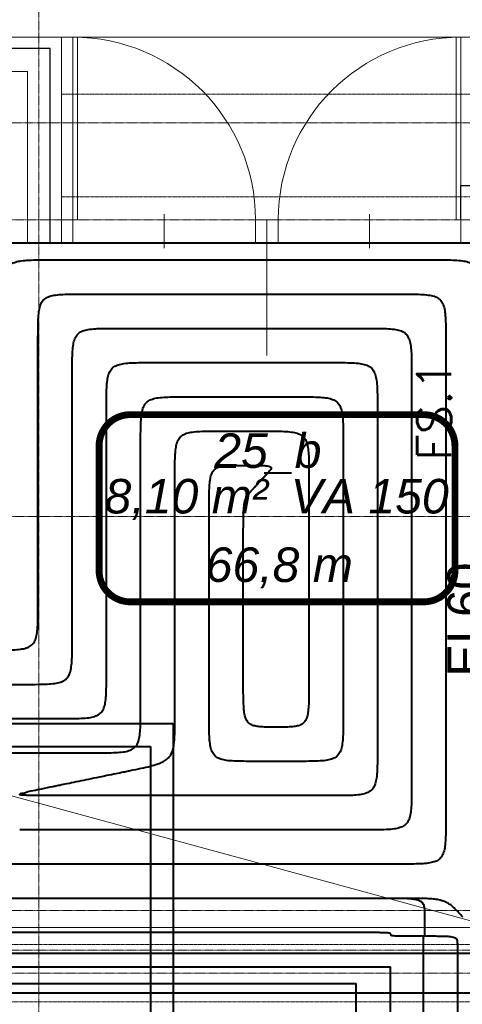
# Model space of a CAD drawing. Header units: millimetres. Extents: x 49908 to 79848, y -11883 to -3092.
# Tile 120 of 222: x 69082 to 69276, y -4640 to -4209. Entities that reach past the tile are written whole.
import ezdxf
from ezdxf.lldxf.tags import DXFTag

# ---------------------------------------------------------------- set-up
doc = ezdxf.new("R2010")
doc.units = ezdxf.units.MM
for name, pattern in [('AUSGEZOGEN', [0]), ('DASHDOT', [1, 0.5, -0.25, 0, -0.25]), ('DASHED', [19.05, 12.7, -6.35])]:
    doc.linetypes.add(name, pattern=pattern)
for name, color, linetype, lineweight in [('A - STOLARKA - ZESTAWIENIE', 9, 'Continuous', 9), ('A opis', 9, 'Continuous', 13), ('A stolarka', 9, 'Continuous', 9), ('A_IZOLACJA', 9, 'ZIGZAG', 9), ('A_KONSTRUKCJA', 9, 'Continuous', 25), ('A_OSIE', 9, 'DASHDOT', 9), ('A_PRZERYW', 9, 'DASHED', 9), ('\x9dciany', 9, 'Continuous', 9)]:
    doc.layers.add(name, color=color, linetype=linetype, lineweight=lineweight)
doc.layers.add('A_WYMIAR', color=9, linetype='Continuous', lineweight=5, transparency=0.2)
for name, color, linetype, true_color in [('IS_Ogrzewanie_płaszczyznowe', 7, 'SOLID', 0xac00e6), ('IS_Ogrzewanie_płaszczyznowe_-_opis', 7, 'SOLID', 0xf000f0), ('IS_Przyłącza_o.p._Powrót', 7, 'DASH', 0x438955), ('IS_Przyłącza_o.p._Zasilanie', 7, 'SOLID', 0xff9124)]:
    doc.layers.add(name, color=color, linetype=linetype, true_color=true_color)
for name, color, linetype, lineweight, true_color in [('IS_Powrót', 7, 'DASH', 25, 0x0000e6), ('IS_Rys.pętli_o.p._Powrót', 7, 'DASH', 13, 0x4c9a5f), ('IS_Rys.pętli_o.p._Zasilanie', 7, 'SOLID', 13, 0xff8c1a), ('IS_Zasilanie', 7, 'SOLID', 25, 0xeb0000)]:
    doc.layers.add(name, color=color, linetype=linetype, lineweight=lineweight, true_color=true_color)
doc.styles.add('ROMANS', font='romanpl.shx', dxfattribs={"bigfont": 'romanbigpl.shx'})
tags = doc.linetypes.add('DASH', pattern=[15, 10, -5]).pattern_tags.tags
tags[6:7] = [DXFTag(74, 4), DXFTag(75, 0), DXFTag(340, '0'), DXFTag(46, 0.0), DXFTag(50, 0.0), DXFTag(44, 0.0), DXFTag(45, 0.0)]
tags[4:5] = [DXFTag(74, 4), DXFTag(75, 0), DXFTag(340, '0'), DXFTag(46, 0.0), DXFTag(50, 0.0), DXFTag(44, 0.0), DXFTag(45, 0.0)]
tags = doc.linetypes.add('SOLID', pattern=[10, 10, 0]).pattern_tags.tags
tags[6:7] = [DXFTag(74, 4), DXFTag(75, 0), DXFTag(340, '0'), DXFTag(46, 0.0), DXFTag(50, 0.0), DXFTag(44, 0.0), DXFTag(45, 0.0)]
tags[4:5] = [DXFTag(74, 4), DXFTag(75, 0), DXFTag(340, '0'), DXFTag(46, 0.0), DXFTag(50, 0.0), DXFTag(44, 0.0), DXFTag(45, 0.0)]
doc.linetypes.add('ZIGZAG', pattern='A,0.00254,-5.08,[131,ltypeshp.shx,S=5.08,R=0,X=-5.08,Y=0],-10.16,[131,ltypeshp.shx,S=5.08,R=180,X=5.08,Y=0],-5.08', length=20.32254)

msp = doc.modelspace()

# ---------------------------------------------------------------- linework, layer by layer
at = {"layer": 'A opis', "ltscale": 0.5}
msp.add_line((69190.47, -4296.63), (69190.47, -4356.12), dxfattribs=at)
at = {"layer": 'A stolarka', "linetype": 'AUSGEZOGEN', "lineweight": 0}
for p, q in [((69145.47, -4294.13), (69145.47, -4309.13)), ((69235.47, -4294.13), (69235.47, -4309.13))]:
    msp.add_line(p, q, dxfattribs=at)
for points in [[(69105.47, -4296.63), (69107.47, -4296.63), (69107.47, -4216.63), (69105.47, -4216.63)], [(69275.47, -4296.63), (69273.47, -4296.63), (69273.47, -4216.63), (69275.47, -4216.63)], [(69100.47, -4306.63), (69105.47, -4306.63), (69105.47, -4296.63), (69100.47, -4296.63)], [(69185.47, -4306.63), (69190.47, -4306.63), (69190.47, -4296.63), (69185.47, -4296.63)], [(69195.47, -4306.63), (69190.47, -4306.63), (69190.47, -4296.63), (69195.47, -4296.63)], [(69280.47, -4306.63), (69275.47, -4306.63), (69275.47, -4296.63), (69280.47, -4296.63)]]:
    msp.add_lwpolyline(points, close=True, dxfattribs=at)
for centre, start, end in [((69105.47, -4296.63), 0, 90), ((69275.47, -4296.63), 90, 180)]:
    msp.add_arc(centre, 80, start, end, dxfattribs=at)
at = {"layer": 'A_IZOLACJA', "ltscale": 0.015}
msp.add_lwpolyline([(69085.47, -4306.63), (69085.47, -4231.63), (68585.47, -4231.63)], dxfattribs=at)
at = {"layer": 'A_KONSTRUKCJA'}
for points in [[(69095.47, -4306.63), (69095.47, -4221.63), (68585.47, -4221.63)], [(69275.47, -4296.63), (69275.47, -4281.63), (69305.47, -4281.63), (69305.47, -4296.63)]]:
    msp.add_lwpolyline(points, dxfattribs=at)
at = {"layer": 'A_OSIE', "ltscale": 0.3, "transparency": 33554559}
for p, q in [((69090.47, -7140.05), (69090.47, -3902.99)), ((67440.85, -4254.13), (70342.57, -4254.13)), ((70341.81, -4296.63), (67440.85, -4296.63)), ((70341.81, -4426.63), (67440.85, -4426.63)), ((67440.85, -4599.13), (70341.81, -4599.13)), ((70343.66, -4616.63), (67440.85, -4616.63)), ((70341.81, -4626.63), (67440.85, -4626.63))]:
    msp.add_line(p, q, dxfattribs=at)
at = {"layer": 'A_PRZERYW', "ltscale": 0.01}
for points in [[(70025.47, -5826.63), (70025.47, -4241.63), (69100.47, -4241.63)], [(69100.47, -4286.63), (69980.47, -4286.63), (69980.47, -5826.63)], [(68700.47, -4614.13), (69280.47, -4614.13)], [(68700.47, -4639.13), (69280.47, -4639.13)]]:
    msp.add_lwpolyline(points, dxfattribs=at)
at = {"layer": 'IS_Ogrzewanie_płaszczyznowe', "lineweight": 40}
for p, q in [((69067.64, -4306.69), (69291.43, -4306.69)), ((69291.43, -4617.99), (68994.61, -4617.99)), ((69286.68, -4635.36), (68697.19, -4635.36))]:
    msp.add_line(p, q, dxfattribs=at)
at = {"layer": 'IS_Ogrzewanie_płaszczyznowe_-_opis'}
msp.add_lwpolyline([(69130.59, -4463.99, 3, 3, 0), (69259.26, -4463.99, 3, 3, 0.414214), (69272.92, -4450.32, 3, 3, 0), (69272.92, -4395.65, 3, 3, 0.414214), (69259.26, -4381.99, 3, 3, 0), (69130.59, -4381.99, 3, 3, 0.414214), (69116.92, -4395.65, 3, 3, 0), (69116.92, -4450.32, 3, 3, 0.414214), (69130.59, -4463.99, 3, 3, 0)], format="xyseb", dxfattribs=at)
at = {"layer": 'IS_Powrót', "lineweight": 40}
for p, q in [((68614.04, -4527.34), (69139.39, -4527.34)), ((69139.39, -4527.34), (69139.39, -4931.87))]:
    msp.add_line(p, q, dxfattribs=at)
at = {"layer": 'IS_Przyłącza_o.p._Powrót', "lineweight": 40}
for points, knots in [([(69274.13, -5018.27), (69274.13, -5015.16), (69274.13, -5003.54), (69274.13, -4979.18), (69274.13, -4942.18), (69274.13, -4896.17), (69274.13, -4844.74), (69274.13, -4791.51), (69274.13, -4740.09), (69274.13, -4694.07), (69274.13, -4657.08), (69274.13, -4632.72), (69274.13, -4621.09), (69274.13, -4617.99)], [0, 0, 0, 0, 0.093229, 0.348858, 0.730798, 1.20296, 1.729255, 2.273595, 2.79989, 3.272052, 3.653992, 3.909621, 4.00285, 4.00285, 4.00285, 4.00285]), ([(68994.61, -4623.86), (68996.55, -4623.86), (69003.82, -4623.86), (69019.03, -4623.86), (69042.15, -4623.86), (69070.89, -4623.86), (69103.02, -4623.86), (69136.28, -4623.86), (69168.41, -4623.86), (69197.16, -4623.86), (69220.27, -4623.86), (69235.49, -4623.86), (69242.75, -4623.86), (69244.69, -4623.86)], [0, 0, 0, 0, 0.058246, 0.217953, 0.456575, 0.751564, 1.080373, 1.420455, 1.749264, 2.044253, 2.282874, 2.442582, 2.500828, 2.500828, 2.500828, 2.500828]), ([(69244.61, -5008.27), (69244.61, -5005.29), (69244.61, -4994.12), (69244.62, -4970.73), (69244.63, -4935.2), (69244.64, -4891.01), (69244.65, -4841.63), (69244.66, -4790.51), (69244.67, -4741.12), (69244.68, -4696.93), (69244.68, -4661.4), (69244.69, -4638.01), (69244.69, -4626.84), (69244.69, -4623.86)], [0, 0, 0, 0, 0.089533, 0.335026, 0.701821, 1.155261, 1.660687, 2.183443, 2.688869, 3.142309, 3.509104, 3.754597, 3.84413, 3.84413, 3.84413, 3.84413])]:
    msp.add_open_spline(points, degree=3, knots=knots, dxfattribs=at)
at = {"layer": 'IS_Przyłącza_o.p._Zasilanie', "lineweight": 40}
for points, knots in [([(69259.13, -5013.27), (69259.13, -5010.2), (69259.13, -4998.72), (69259.13, -4974.66), (69259.13, -4938.13), (69259.13, -4892.7), (69259.13, -4841.91), (69259.13, -4789.35), (69259.13, -4738.56), (69259.13, -4693.12), (69259.13, -4656.59), (69259.13, -4632.54), (69259.13, -4621.06), (69259.13, -4617.99)], [0, 0, 0, 0, 0.092065, 0.344501, 0.72167, 1.187934, 1.707655, 2.245195, 2.764916, 3.23118, 3.608349, 3.860785, 3.95285, 3.95285, 3.95285, 3.95285]), ([(68994.61, -4631.14), (68996.43, -4631.14), (69003.26, -4631.14), (69017.56, -4631.14), (69039.28, -4631.14), (69066.29, -4631.14), (69096.48, -4631.14), (69127.73, -4631.14), (69157.93, -4631.14), (69184.94, -4631.14), (69206.66, -4631.14), (69220.96, -4631.14), (69227.78, -4631.14), (69229.61, -4631.14)], [0, 0, 0, 0, 0.054733, 0.204808, 0.429038, 0.706235, 1.015213, 1.334785, 1.643762, 1.92096, 2.14519, 2.295264, 2.349998, 2.349998, 2.349998, 2.349998]), ([(69229.61, -5003.27), (69229.61, -5000.38), (69229.61, -4989.57), (69229.61, -4966.93), (69229.61, -4932.54), (69229.61, -4889.76), (69229.61, -4841.95), (69229.61, -4792.46), (69229.61, -4744.65), (69229.61, -4701.88), (69229.61, -4667.49), (69229.61, -4644.84), (69229.61, -4634.03), (69229.61, -4631.14)], [0, 0, 0, 0, 0.086672, 0.32432, 0.679394, 1.118344, 1.60762, 2.11367, 2.602946, 3.041896, 3.39697, 3.634618, 3.72129, 3.72129, 3.72129, 3.72129])]:
    msp.add_open_spline(points, degree=3, knots=knots, dxfattribs=at)
at = {"layer": 'IS_Rys.pętli_o.p._Powrót', "lineweight": 40}
for points, knots in [([(69075.14, -4334.19), (69075.14, -4332.53), (69075.14, -4329.51), (69075.22, -4325.41), (69075.46, -4322.1), (69075.97, -4319.47), (69076.88, -4317.41), (69078.37, -4315.92), (69080.43, -4315.01), (69083.05, -4314.5), (69086.36, -4314.26), (69090.47, -4314.18), (69093.49, -4314.19), (69095.14, -4314.19)], [0, 0, 0, 0, 0.0497373, 0.0904721, 0.1232039, 0.1491998, 0.1703704, 0.1897083, 0.2108788, 0.2368747, 0.2696065, 0.3103414, 0.3600787, 0.3600787, 0.3600787, 0.3600787]), ([(69095.14, -4314.19), (69096.46, -4314.19), (69101.36, -4314.19), (69111.63, -4314.19), (69127.23, -4314.19), (69146.63, -4314.19), (69168.32, -4314.19), (69190.76, -4314.19), (69212.45, -4314.19), (69231.85, -4314.19), (69247.45, -4314.19), (69257.72, -4314.19), (69262.62, -4314.19), (69263.93, -4314.19)], [0, 0, 0, 0, 0.039312, 0.147105, 0.308159, 0.507258, 0.729183, 0.958717, 1.180642, 1.379741, 1.540795, 1.648588, 1.6879, 1.6879, 1.6879, 1.6879]), ([(69263.93, -4314.19), (69265.59, -4314.19), (69268.61, -4314.18), (69272.72, -4314.26), (69276.03, -4314.5), (69278.65, -4315.01), (69280.71, -4315.92), (69282.2, -4317.41), (69283.11, -4319.47), (69283.62, -4322.1), (69283.86, -4325.41), (69283.94, -4329.51), (69283.93, -4332.53), (69283.93, -4334.19)], [0, 0, 0, 0, 0.0497373, 0.0904721, 0.1232039, 0.1491998, 0.1703704, 0.1897083, 0.2108788, 0.2368747, 0.2696065, 0.3103414, 0.3600787, 0.3600787, 0.3600787, 0.3600787]), ([(69105.14, -4364.19), (69105.14, -4362.53), (69105.14, -4359.51), (69105.22, -4355.41), (69105.46, -4352.1), (69105.97, -4349.47), (69106.88, -4347.41), (69108.37, -4345.92), (69110.43, -4345.01), (69113.05, -4344.5), (69116.36, -4344.26), (69120.47, -4344.18), (69123.49, -4344.19), (69125.14, -4344.19)], [0, 0, 0, 0, 0.0497373, 0.0904721, 0.1232039, 0.1491998, 0.1703704, 0.1897083, 0.2108788, 0.2368747, 0.2696065, 0.3103414, 0.3600787, 0.3600787, 0.3600787, 0.3600787]), ([(69125.14, -4344.19), (69125.99, -4344.19), (69129.15, -4344.19), (69135.77, -4344.19), (69145.82, -4344.19), (69158.33, -4344.19), (69172.31, -4344.19), (69186.77, -4344.19), (69200.75, -4344.19), (69213.26, -4344.19), (69223.31, -4344.19), (69229.93, -4344.19), (69233.09, -4344.19), (69233.93, -4344.19)], [0, 0, 0, 0, 0.025338, 0.094813, 0.198617, 0.326942, 0.469979, 0.617921, 0.760958, 0.889283, 0.993087, 1.062562, 1.0879, 1.0879, 1.0879, 1.0879]), ([(69233.93, -4344.19), (69235.59, -4344.19), (69238.61, -4344.18), (69242.72, -4344.26), (69246.03, -4344.5), (69248.65, -4345.01), (69250.71, -4345.92), (69252.2, -4347.41), (69253.11, -4349.47), (69253.62, -4352.1), (69253.86, -4355.41), (69253.94, -4359.51), (69253.93, -4362.53), (69253.93, -4364.19)], [0, 0, 0, 0, 0.0497373, 0.0904721, 0.1232039, 0.1491998, 0.1703704, 0.1897083, 0.2108788, 0.2368747, 0.2696065, 0.3103414, 0.3600787, 0.3600787, 0.3600787, 0.3600787]), ([(69105.14, -4480.13), (69105.14, -4479.23), (69105.14, -4475.86), (69105.14, -4468.8), (69105.14, -4458.09), (69105.14, -4444.76), (69105.14, -4429.87), (69105.14, -4414.45), (69105.14, -4399.55), (69105.14, -4386.22), (69105.14, -4375.51), (69105.14, -4368.45), (69105.14, -4365.09), (69105.14, -4364.19)], [0, 0, 0, 0, 0.027003, 0.101045, 0.211671, 0.34843, 0.500868, 0.658532, 0.81097, 0.947729, 1.058355, 1.132397, 1.1594, 1.1594, 1.1594, 1.1594]), ([(69253.93, -4364.19), (69253.93, -4365.58), (69253.93, -4370.8), (69253.93, -4381.74), (69253.93, -4398.34), (69253.93, -4418.99), (69253.93, -4442.08), (69253.93, -4465.97), (69253.93, -4489.05), (69253.93, -4509.71), (69253.93, -4526.31), (69253.93, -4537.24), (69253.93, -4542.46), (69253.93, -4543.86)], [0, 0, 0, 0, 0.041847, 0.156589, 0.328026, 0.539961, 0.776194, 1.020526, 1.256759, 1.468694, 1.640131, 1.754873, 1.79672, 1.79672, 1.79672, 1.79672]), ([(69135.14, -4394.19), (69135.14, -4392.53), (69135.14, -4389.51), (69135.22, -4385.41), (69135.46, -4382.1), (69135.97, -4379.47), (69136.88, -4377.41), (69138.37, -4375.92), (69140.43, -4375.01), (69143.05, -4374.5), (69146.36, -4374.26), (69150.47, -4374.18), (69153.49, -4374.19), (69155.14, -4374.19)], [0, 0, 0, 0, 0.0497373, 0.0904721, 0.1232039, 0.1491998, 0.1703704, 0.1897083, 0.2108788, 0.2368747, 0.2696065, 0.3103414, 0.3600787, 0.3600787, 0.3600787, 0.3600787]), ([(69155.14, -4374.19), (69155.52, -4374.19), (69156.94, -4374.19), (69159.91, -4374.19), (69164.42, -4374.19), (69170.03, -4374.19), (69176.3, -4374.19), (69182.78, -4374.19), (69189.05, -4374.19), (69194.66, -4374.19), (69199.17, -4374.19), (69202.14, -4374.19), (69203.56, -4374.19), (69203.93, -4374.19)], [0, 0, 0, 0, 0.0113636, 0.0425217, 0.0890757, 0.1466266, 0.2107757, 0.2771243, 0.3412734, 0.3988243, 0.4453783, 0.4765364, 0.4879, 0.4879, 0.4879, 0.4879]), ([(69203.93, -4374.19), (69205.59, -4374.19), (69208.61, -4374.18), (69212.72, -4374.26), (69216.03, -4374.5), (69218.65, -4375.01), (69220.71, -4375.92), (69222.2, -4377.41), (69223.11, -4379.47), (69223.62, -4382.1), (69223.86, -4385.41), (69223.94, -4389.51), (69223.93, -4392.53), (69223.93, -4394.19)], [0, 0, 0, 0, 0.0497373, 0.0904721, 0.1232039, 0.1491998, 0.1703704, 0.1897083, 0.2108788, 0.2368747, 0.2696065, 0.3103414, 0.3600787, 0.3600787, 0.3600787, 0.3600787]), ([(69135.14, -4510.13), (69135.14, -4509.23), (69135.14, -4505.86), (69135.14, -4498.8), (69135.14, -4488.09), (69135.14, -4474.76), (69135.14, -4459.87), (69135.14, -4444.45), (69135.14, -4429.55), (69135.14, -4416.22), (69135.14, -4405.51), (69135.14, -4398.45), (69135.14, -4395.09), (69135.14, -4394.19)], [0, 0, 0, 0, 0.027003, 0.101045, 0.211671, 0.34843, 0.500868, 0.658532, 0.81097, 0.947729, 1.058355, 1.132397, 1.1594, 1.1594, 1.1594, 1.1594]), ([(69223.93, -4394.19), (69223.93, -4395.12), (69223.93, -4398.59), (69223.93, -4405.88), (69223.93, -4416.93), (69223.93, -4430.69), (69223.93, -4446.07), (69223.93, -4461.98), (69223.93, -4477.35), (69223.93, -4491.11), (69223.93, -4502.17), (69223.93, -4509.45), (69223.93, -4512.93), (69223.93, -4513.86)], [0, 0, 0, 0, 0.027873, 0.104297, 0.218485, 0.359645, 0.51699, 0.67973, 0.837075, 0.978235, 1.092423, 1.168847, 1.19672, 1.19672, 1.19672, 1.19672]), ([(69165.14, -4424.19), (69165.14, -4422.53), (69165.14, -4419.51), (69165.2, -4415.41), (69165.37, -4412.11), (69165.73, -4409.51), (69166.36, -4407.5), (69167.39, -4405.99), (69168.9, -4405.03), (69170.82, -4404.51), (69173.22, -4404.26), (69176.18, -4404.18), (69178.35, -4404.19), (69179.54, -4404.19)], [0, 0, 0, 0, 0.0497372, 0.0904655, 0.1231372, 0.148845, 0.1690366, 0.1858841, 0.2023969, 0.2215014, 0.2451434, 0.2744714, 0.3102699, 0.3102699, 0.3102699, 0.3102699]), ([(69179.54, -4404.19), (69180.73, -4404.19), (69182.9, -4404.19), (69185.83, -4404.2), (69188.14, -4404.25), (69189.89, -4404.33), (69191.14, -4404.49), (69191.95, -4404.69), (69192.44, -4405.12), (69192.32, -4405.73), (69191.92, -4406.32), (69191.28, -4407.08), (69190.77, -4407.63), (69190.49, -4407.94)], [0, 0, 0, 0, 0.0357723, 0.0649008, 0.0878839, 0.1052345, 0.1175107, 0.1254224, 0.1302952, 0.1350715, 0.1421491, 0.152024, 0.1646188, 0.1646188, 0.1646188, 0.1646188]), ([(69190.49, -4407.94), (69190.46, -4407.97), (69190.36, -4408.07), (69190.15, -4408.3), (69189.83, -4408.65), (69189.44, -4409.08), (69188.99, -4409.56), (69188.53, -4410.06), (69188.09, -4410.54), (69187.7, -4410.97), (69187.38, -4411.32), (69187.17, -4411.55), (69187.07, -4411.66), (69187.04, -4411.69)], [0, 0, 0, 0, 0.00118641, 0.00443946, 0.0092999, 0.01530847, 0.02200593, 0.02893301, 0.03563047, 0.04163904, 0.04649948, 0.04975253, 0.05093894, 0.05093894, 0.05093894, 0.05093894]), ([(69165.14, -4513.86), (69165.14, -4513.16), (69165.14, -4510.56), (69165.14, -4505.1), (69165.14, -4496.81), (69165.14, -4486.51), (69165.14, -4474.99), (69165.14, -4463.06), (69165.14, -4451.54), (69165.14, -4441.23), (69165.14, -4432.95), (69165.14, -4427.49), (69165.14, -4424.88), (69165.14, -4424.19)], [0, 0, 0, 0, 0.0208853, 0.0781514, 0.1637137, 0.2694876, 0.3873884, 0.5093316, 0.6272324, 0.7330063, 0.8185686, 0.8758347, 0.89672, 0.89672, 0.89672, 0.89672]), ([(69085.14, -4500.13), (69086.8, -4500.13), (69089.82, -4500.13), (69093.93, -4500.05), (69097.24, -4499.81), (69099.86, -4499.3), (69101.92, -4498.39), (69103.41, -4496.9), (69104.32, -4494.84), (69104.83, -4492.22), (69105.07, -4488.91), (69105.15, -4484.8), (69105.14, -4481.78), (69105.14, -4480.13)], [0, 0, 0, 0, 0.0497373, 0.0904721, 0.1232039, 0.1491998, 0.1703704, 0.1897083, 0.2108788, 0.2368747, 0.2696065, 0.3103414, 0.3600787, 0.3600787, 0.3600787, 0.3600787]), ([(69052.11, -4500.13), (69052.37, -4500.13), (69053.33, -4500.13), (69055.34, -4500.13), (69058.39, -4500.13), (69062.19, -4500.13), (69066.43, -4500.13), (69070.82, -4500.13), (69075.07, -4500.13), (69078.87, -4500.13), (69081.92, -4500.13), (69083.93, -4500.13), (69084.89, -4500.13), (69085.14, -4500.13)], [0, 0, 0, 0, 0.0076943, 0.0287915, 0.0603132, 0.0992811, 0.1427165, 0.1876412, 0.2310767, 0.2700445, 0.3015662, 0.3226634, 0.3303577, 0.3303577, 0.3303577, 0.3303577]), ([(69115.14, -4530.13), (69116.8, -4530.13), (69119.82, -4530.13), (69123.93, -4530.05), (69127.24, -4529.81), (69129.86, -4529.3), (69131.92, -4528.39), (69133.41, -4526.9), (69134.32, -4524.84), (69134.83, -4522.22), (69135.07, -4518.91), (69135.15, -4514.8), (69135.14, -4511.78), (69135.14, -4510.13)], [0, 0, 0, 0, 0.0497373, 0.0904721, 0.1232039, 0.1491998, 0.1703704, 0.1897083, 0.2108788, 0.2368747, 0.2696065, 0.3103414, 0.3600787, 0.3600787, 0.3600787, 0.3600787]), ([(69185.14, -4533.86), (69183.49, -4533.86), (69180.47, -4533.86), (69176.36, -4533.79), (69173.05, -4533.54), (69170.43, -4533.03), (69168.37, -4532.12), (69166.88, -4530.63), (69165.97, -4528.57), (69165.46, -4525.95), (69165.22, -4522.64), (69165.14, -4518.53), (69165.14, -4515.52), (69165.14, -4513.86)], [0, 0, 0, 0, 0.0497373, 0.0904721, 0.1232039, 0.1491998, 0.1703704, 0.1897083, 0.2108788, 0.2368747, 0.2696065, 0.3103414, 0.3600787, 0.3600787, 0.3600787, 0.3600787]), ([(69223.93, -4513.86), (69223.93, -4515.52), (69223.94, -4518.53), (69223.86, -4522.64), (69223.62, -4525.95), (69223.11, -4528.57), (69222.2, -4530.63), (69220.71, -4532.12), (69218.65, -4533.03), (69216.03, -4533.54), (69212.72, -4533.79), (69208.61, -4533.86), (69205.59, -4533.86), (69203.93, -4533.86)], [0, 0, 0, 0, 0.0497373, 0.0904721, 0.1232039, 0.1491998, 0.1703704, 0.1897083, 0.2108788, 0.2368747, 0.2696065, 0.3103414, 0.3600787, 0.3600787, 0.3600787, 0.3600787]), ([(69062.11, -4546.99), (69062.11, -4545.59), (69062.11, -4543.05), (69062.18, -4539.59), (69062.43, -4536.79), (69062.94, -4534.56), (69063.88, -4532.8), (69065.38, -4531.57), (69067.42, -4530.82), (69070.03, -4530.39), (69073.33, -4530.19), (69077.44, -4530.12), (69080.45, -4530.13), (69082.11, -4530.13)], [0, 0, 0, 0, 0.0419435, 0.0762999, 0.1039452, 0.1260703, 0.1445906, 0.1624776, 0.183067, 0.2088907, 0.2415865, 0.2823174, 0.3320546, 0.3320546, 0.3320546, 0.3320546]), ([(69082.11, -4530.13), (69082.37, -4530.13), (69083.33, -4530.13), (69085.34, -4530.13), (69088.39, -4530.13), (69092.19, -4530.13), (69096.43, -4530.13), (69100.82, -4530.13), (69105.07, -4530.13), (69108.87, -4530.13), (69111.92, -4530.13), (69113.93, -4530.13), (69114.89, -4530.13), (69115.14, -4530.13)], [0, 0, 0, 0, 0.0076943, 0.0287915, 0.0603132, 0.0992811, 0.1427165, 0.1876412, 0.2310767, 0.2700445, 0.3015662, 0.3226634, 0.3303577, 0.3303577, 0.3303577, 0.3303577]), ([(69203.93, -4533.86), (69203.79, -4533.86), (69203.24, -4533.86), (69202.1, -4533.86), (69200.36, -4533.86), (69198.2, -4533.86), (69195.79, -4533.86), (69193.29, -4533.86), (69190.88, -4533.86), (69188.72, -4533.86), (69186.98, -4533.86), (69185.84, -4533.86), (69185.29, -4533.86), (69185.14, -4533.86)], [0, 0, 0, 0, 0.0043763, 0.016376, 0.0343048, 0.0564688, 0.0811739, 0.1067261, 0.1314312, 0.1535952, 0.171524, 0.1835237, 0.1879, 0.1879, 0.1879, 0.1879]), ([(69253.93, -4543.86), (69253.93, -4545.52), (69253.94, -4548.53), (69253.86, -4552.64), (69253.62, -4555.95), (69253.11, -4558.57), (69252.2, -4560.63), (69250.71, -4562.12), (69248.65, -4563.03), (69246.03, -4563.54), (69242.72, -4563.79), (69238.61, -4563.86), (69235.59, -4563.86), (69233.93, -4563.86)], [0, 0, 0, 0, 0.0497373, 0.0904721, 0.1232039, 0.1491998, 0.1703704, 0.1897083, 0.2108788, 0.2368747, 0.2696065, 0.3103414, 0.3600787, 0.3600787, 0.3600787, 0.3600787]), ([(69233.93, -4563.86), (69232.76, -4563.86), (69228.35, -4563.86), (69219.11, -4563.86), (69205.08, -4563.86), (69187.62, -4563.86), (69168.12, -4563.86), (69147.93, -4563.86), (69128.42, -4563.86), (69110.97, -4563.86), (69096.94, -4563.86), (69087.7, -4563.86), (69083.29, -4563.86), (69082.11, -4563.86)], [0, 0, 0, 0, 0.035361, 0.13232, 0.277188, 0.456276, 0.655896, 0.862361, 1.061982, 1.24107, 1.385938, 1.482896, 1.518258, 1.518258, 1.518258, 1.518258]), ([(69248.93, -4593.86), (69247.41, -4593.86), (69241.69, -4593.86), (69229.71, -4593.86), (69211.52, -4593.86), (69188.9, -4593.86), (69163.61, -4593.86), (69137.43, -4593.86), (69112.15, -4593.86), (69089.52, -4593.86), (69071.33, -4593.86), (69059.36, -4593.86), (69053.64, -4593.86), (69052.11, -4593.86)], [0, 0, 0, 0, 0.045842, 0.171539, 0.359344, 0.591512, 0.850299, 1.117959, 1.376745, 1.608914, 1.796719, 1.922416, 1.968258, 1.968258, 1.968258, 1.968258]), ([(69276.43, -4602.17), (69275.81, -4601.48), (69274.66, -4600.21), (69273.02, -4598.47), (69271.49, -4597.07), (69269.94, -4595.96), (69268.25, -4595.14), (69266.3, -4594.57), (69263.99, -4594.21), (69261.19, -4593.99), (69257.78, -4593.89), (69253.62, -4593.86), (69250.59, -4593.86), (69248.93, -4593.86)], [0, 0, 0, 0, 0.0279461, 0.0514614, 0.0717399, 0.0901499, 0.1082979, 0.12794, 0.1507807, 0.1783571, 0.2120556, 0.2531737, 0.3029671, 0.3029671, 0.3029671, 0.3029671]), ([(69224.79, -4608.86), (69223.22, -4608.86), (69217.33, -4608.86), (69205, -4608.86), (69186.27, -4608.86), (69162.97, -4608.86), (69136.93, -4608.86), (69109.97, -4608.86), (69083.93, -4608.86), (69060.64, -4608.86), (69041.91, -4608.86), (69029.57, -4608.86), (69023.68, -4608.86), (69022.11, -4608.86)], [0, 0, 0, 0, 0.047206, 0.176643, 0.370037, 0.609114, 0.875602, 1.151226, 1.417713, 1.656791, 1.850185, 1.979621, 2.026828, 2.026828, 2.026828, 2.026828]), ([(69244.79, -4609.67), (69244.79, -4609.61), (69244.8, -4609.47), (69244.66, -4609.25), (69244.3, -4609.14), (69243.72, -4609.04), (69242.76, -4608.98), (69241.37, -4608.92), (69239.43, -4608.89), (69236.86, -4608.87), (69233.57, -4608.86), (69229.46, -4608.86), (69226.45, -4608.86), (69224.79, -4608.86)], [0, 0, 0, 0, 0.0020299, 0.0039928, 0.0071412, 0.0127962, 0.0219951, 0.0356803, 0.0547674, 0.0801628, 0.1127701, 0.1534914, 0.2032284, 0.2032284, 0.2032284, 0.2032284]), ([(69259.46, -4610.49), (69258.24, -4610.49), (69256.03, -4610.49), (69253.02, -4610.48), (69250.61, -4610.47), (69248.73, -4610.45), (69247.3, -4610.42), (69246.28, -4610.37), (69245.58, -4610.3), (69245.14, -4610.21), (69244.88, -4610.07), (69244.79, -4609.87), (69244.79, -4609.74), (69244.79, -4609.67)], [0, 0, 0, 0, 0.0364796, 0.0663467, 0.0902626, 0.1088895, 0.1228912, 0.1329358, 0.1397033, 0.1439101, 0.1463892, 0.1482173, 0.1502446, 0.1502446, 0.1502446, 0.1502446]), ([(69274.13, -4614.24), (69274.13, -4613.93), (69274.13, -4613.36), (69274.08, -4612.58), (69273.88, -4611.91), (69273.42, -4611.39), (69272.67, -4611.03), (69271.63, -4610.79), (69270.2, -4610.64), (69268.31, -4610.55), (69265.9, -4610.5), (69262.89, -4610.49), (69260.68, -4610.49), (69259.46, -4610.49)], [0, 0, 0, 0, 0.0093263, 0.0170005, 0.0234629, 0.0297319, 0.0373476, 0.0476993, 0.0618011, 0.0804558, 0.1043775, 0.1342451, 0.1707248, 0.1707248, 0.1707248, 0.1707248]), ([(69274.13, -4617.99), (69274.13, -4617.96), (69274.13, -4617.85), (69274.13, -4617.62), (69274.13, -4617.27), (69274.13, -4616.84), (69274.13, -4616.36), (69274.13, -4615.86), (69274.13, -4615.38), (69274.13, -4614.95), (69274.13, -4614.6), (69274.13, -4614.37), (69274.13, -4614.27), (69274.13, -4614.24)], [0, 0, 0, 0, 0.0008734, 0.00326822, 0.00684636, 0.01126972, 0.01620023, 0.02129977, 0.02623028, 0.03065364, 0.03423178, 0.0366266, 0.0375, 0.0375, 0.0375, 0.0375])]:
    msp.add_open_spline(points, degree=3, knots=knots, dxfattribs=at)
at = {"layer": 'IS_Rys.pętli_o.p._Zasilanie', "lineweight": 40}
for points, knots in [([(69090.14, -4349.19), (69090.14, -4347.53), (69090.14, -4344.51), (69090.22, -4340.41), (69090.46, -4337.1), (69090.97, -4334.47), (69091.88, -4332.41), (69093.37, -4330.92), (69095.43, -4330.01), (69098.05, -4329.5), (69101.36, -4329.26), (69105.47, -4329.18), (69108.49, -4329.19), (69110.14, -4329.19)], [0, 0, 0, 0, 0.0497373, 0.0904721, 0.1232039, 0.1491998, 0.1703704, 0.1897083, 0.2108788, 0.2368747, 0.2696065, 0.3103414, 0.3600787, 0.3600787, 0.3600787, 0.3600787]), ([(69110.14, -4329.19), (69111.22, -4329.19), (69115.25, -4329.19), (69123.7, -4329.19), (69136.53, -4329.19), (69152.48, -4329.19), (69170.31, -4329.19), (69188.77, -4329.19), (69206.6, -4329.19), (69222.55, -4329.19), (69235.38, -4329.19), (69243.83, -4329.19), (69247.86, -4329.19), (69248.93, -4329.19)], [0, 0, 0, 0, 0.032325, 0.120959, 0.253388, 0.4171, 0.599581, 0.788319, 0.9708, 1.134512, 1.266941, 1.355575, 1.3879, 1.3879, 1.3879, 1.3879]), ([(69248.93, -4329.19), (69250.59, -4329.19), (69253.61, -4329.18), (69257.72, -4329.26), (69261.03, -4329.5), (69263.65, -4330.01), (69265.71, -4330.92), (69267.2, -4332.41), (69268.11, -4334.47), (69268.62, -4337.1), (69268.86, -4340.41), (69268.94, -4344.51), (69268.93, -4347.53), (69268.93, -4349.19)], [0, 0, 0, 0, 0.0497373, 0.0904721, 0.1232039, 0.1491998, 0.1703704, 0.1897083, 0.2108788, 0.2368747, 0.2696065, 0.3103414, 0.3600787, 0.3600787, 0.3600787, 0.3600787]), ([(69090.14, -4465.13), (69090.14, -4464.23), (69090.14, -4460.86), (69090.14, -4453.8), (69090.14, -4443.09), (69090.14, -4429.76), (69090.14, -4414.87), (69090.14, -4399.45), (69090.14, -4384.55), (69090.14, -4371.22), (69090.14, -4360.51), (69090.14, -4353.45), (69090.14, -4350.09), (69090.14, -4349.19)], [0, 0, 0, 0, 0.027003, 0.101045, 0.211671, 0.34843, 0.500868, 0.658532, 0.81097, 0.947729, 1.058355, 1.132397, 1.1594, 1.1594, 1.1594, 1.1594]), ([(69268.93, -4349.19), (69268.93, -4350.81), (69268.93, -4356.91), (69268.93, -4369.67), (69268.93, -4389.04), (69268.93, -4413.14), (69268.93, -4440.08), (69268.93, -4467.96), (69268.93, -4494.9), (69268.93, -4519), (69268.93, -4538.38), (69268.93, -4551.14), (69268.93, -4557.23), (69268.93, -4558.86)], [0, 0, 0, 0, 0.048834, 0.182734, 0.382797, 0.630119, 0.905796, 1.190924, 1.466601, 1.713923, 1.913986, 2.047886, 2.09672, 2.09672, 2.09672, 2.09672]), ([(69120.14, -4379.19), (69120.14, -4377.53), (69120.14, -4374.51), (69120.22, -4370.41), (69120.46, -4367.1), (69120.97, -4364.47), (69121.88, -4362.41), (69123.37, -4360.92), (69125.43, -4360.01), (69128.05, -4359.5), (69131.36, -4359.26), (69135.47, -4359.18), (69138.49, -4359.19), (69140.14, -4359.19)], [0, 0, 0, 0, 0.0497373, 0.0904721, 0.1232039, 0.1491998, 0.1703704, 0.1897083, 0.2108788, 0.2368747, 0.2696065, 0.3103414, 0.3600787, 0.3600787, 0.3600787, 0.3600787]), ([(69140.14, -4359.19), (69140.76, -4359.19), (69143.05, -4359.19), (69147.84, -4359.19), (69155.12, -4359.19), (69164.18, -4359.19), (69174.3, -4359.19), (69184.78, -4359.19), (69194.9, -4359.19), (69203.96, -4359.19), (69211.24, -4359.19), (69216.03, -4359.19), (69218.32, -4359.19), (69218.93, -4359.19)], [0, 0, 0, 0, 0.0183508, 0.0686675, 0.1438465, 0.2367844, 0.3403775, 0.4475225, 0.5511156, 0.6440535, 0.7192325, 0.7695492, 0.7879, 0.7879, 0.7879, 0.7879]), ([(69218.93, -4359.19), (69220.59, -4359.19), (69223.61, -4359.18), (69227.72, -4359.26), (69231.03, -4359.5), (69233.65, -4360.01), (69235.71, -4360.92), (69237.2, -4362.41), (69238.11, -4364.47), (69238.62, -4367.1), (69238.86, -4370.41), (69238.94, -4374.51), (69238.93, -4377.53), (69238.93, -4379.19)], [0, 0, 0, 0, 0.0497373, 0.0904721, 0.1232039, 0.1491998, 0.1703704, 0.1897083, 0.2108788, 0.2368747, 0.2696065, 0.3103414, 0.3600787, 0.3600787, 0.3600787, 0.3600787]), ([(69120.14, -4495.13), (69120.14, -4494.23), (69120.14, -4490.86), (69120.14, -4483.8), (69120.14, -4473.09), (69120.14, -4459.76), (69120.14, -4444.87), (69120.14, -4429.45), (69120.14, -4414.55), (69120.14, -4401.22), (69120.14, -4390.51), (69120.14, -4383.45), (69120.14, -4380.09), (69120.14, -4379.19)], [0, 0, 0, 0, 0.027003, 0.101045, 0.211671, 0.34843, 0.500868, 0.658532, 0.81097, 0.947729, 1.058355, 1.132397, 1.1594, 1.1594, 1.1594, 1.1594]), ([(69238.93, -4379.19), (69238.93, -4380.35), (69238.93, -4384.7), (69238.93, -4393.81), (69238.93, -4407.64), (69238.93, -4424.84), (69238.93, -4444.07), (69238.93, -4463.97), (69238.93, -4483.2), (69238.93, -4500.41), (69238.93, -4514.24), (69238.93, -4523.35), (69238.93, -4527.7), (69238.93, -4528.86)], [0, 0, 0, 0, 0.03486, 0.130443, 0.273255, 0.449803, 0.646592, 0.850128, 1.046917, 1.223465, 1.366277, 1.46186, 1.49672, 1.49672, 1.49672, 1.49672]), ([(69150.14, -4409.19), (69150.14, -4407.53), (69150.14, -4404.51), (69150.22, -4400.41), (69150.46, -4397.1), (69150.97, -4394.47), (69151.88, -4392.41), (69153.37, -4390.92), (69155.43, -4390.01), (69158.05, -4389.5), (69161.36, -4389.26), (69165.47, -4389.18), (69168.49, -4389.19), (69170.14, -4389.19)], [0, 0, 0, 0, 0.0497373, 0.0904721, 0.1232039, 0.1491998, 0.1703704, 0.1897083, 0.2108788, 0.2368747, 0.2696065, 0.3103414, 0.3600787, 0.3600787, 0.3600787, 0.3600787]), ([(69170.14, -4389.19), (69170.29, -4389.19), (69170.84, -4389.19), (69171.98, -4389.19), (69173.72, -4389.19), (69175.88, -4389.19), (69178.29, -4389.19), (69180.79, -4389.19), (69183.2, -4389.19), (69185.36, -4389.19), (69187.1, -4389.19), (69188.24, -4389.19), (69188.79, -4389.19), (69188.93, -4389.19)], [0, 0, 0, 0, 0.0043763, 0.016376, 0.0343048, 0.0564688, 0.0811739, 0.1067261, 0.1314312, 0.1535952, 0.171524, 0.1835237, 0.1879, 0.1879, 0.1879, 0.1879]), ([(69188.93, -4389.19), (69190.59, -4389.19), (69193.61, -4389.18), (69197.72, -4389.26), (69201.03, -4389.5), (69203.65, -4390.01), (69205.71, -4390.92), (69207.2, -4392.41), (69208.11, -4394.47), (69208.62, -4397.1), (69208.86, -4400.41), (69208.94, -4404.51), (69208.93, -4407.53), (69208.93, -4409.19)], [0, 0, 0, 0, 0.0497373, 0.0904721, 0.1232039, 0.1491998, 0.1703704, 0.1897083, 0.2108788, 0.2368747, 0.2696065, 0.3103414, 0.3600787, 0.3600787, 0.3600787, 0.3600787]), ([(69150.14, -4513.86), (69150.14, -4513.05), (69150.14, -4510.01), (69150.14, -4503.64), (69150.14, -4493.96), (69150.14, -4481.93), (69150.14, -4468.48), (69150.14, -4454.56), (69150.14, -4441.12), (69150.14, -4429.08), (69150.14, -4419.41), (69150.14, -4413.04), (69150.14, -4410), (69150.14, -4409.19)], [0, 0, 0, 0, 0.024379, 0.091224, 0.191099, 0.314566, 0.452189, 0.594531, 0.732154, 0.855621, 0.955496, 1.022341, 1.04672, 1.04672, 1.04672, 1.04672]), ([(69183.59, -4415.44), (69183.62, -4415.41), (69183.72, -4415.3), (69183.93, -4415.07), (69184.25, -4414.72), (69184.64, -4414.29), (69185.09, -4413.81), (69185.55, -4413.31), (69185.99, -4412.83), (69186.38, -4412.4), (69186.7, -4412.05), (69186.91, -4411.82), (69187.01, -4411.72), (69187.04, -4411.69)], [0, 0, 0, 0, 0.00118641, 0.00443946, 0.0092999, 0.01530847, 0.02200593, 0.02893301, 0.03563047, 0.04163904, 0.04649948, 0.04975253, 0.05093894, 0.05093894, 0.05093894, 0.05093894]), ([(69208.93, -4409.19), (69208.93, -4409.88), (69208.93, -4412.49), (69208.93, -4417.95), (69208.93, -4426.23), (69208.93, -4436.54), (69208.93, -4448.06), (69208.93, -4459.99), (69208.93, -4471.51), (69208.93, -4481.81), (69208.93, -4490.1), (69208.93, -4495.56), (69208.93, -4498.16), (69208.93, -4498.86)], [0, 0, 0, 0, 0.0208853, 0.0781514, 0.1637137, 0.2694876, 0.3873884, 0.5093316, 0.6272324, 0.7330063, 0.8185686, 0.8758347, 0.89672, 0.89672, 0.89672, 0.89672]), ([(69180.14, -4439.19), (69180.14, -4437.53), (69180.14, -4434.51), (69180.16, -4430.38), (69180.2, -4427.03), (69180.29, -4424.35), (69180.43, -4422.23), (69180.66, -4420.56), (69180.98, -4419.23), (69181.43, -4418.15), (69182.03, -4417.22), (69182.76, -4416.34), (69183.3, -4415.75), (69183.59, -4415.44)], [0, 0, 0, 0, 0.0497652, 0.0906841, 0.1238301, 0.1502844, 0.1711463, 0.1875543, 0.2007162, 0.2119273, 0.2225117, 0.2336803, 0.2464591, 0.2464591, 0.2464591, 0.2464591]), ([(69180.14, -4498.86), (69180.14, -4498.4), (69180.14, -4496.66), (69180.14, -4493.03), (69180.14, -4487.52), (69180.14, -4480.66), (69180.14, -4472.99), (69180.14, -4465.06), (69180.14, -4457.39), (69180.14, -4450.53), (69180.14, -4445.01), (69180.14, -4441.38), (69180.14, -4439.65), (69180.14, -4439.19)], [0, 0, 0, 0, 0.0138981, 0.0520056, 0.1089429, 0.1793298, 0.2577866, 0.3389334, 0.4173902, 0.4877771, 0.5447144, 0.5828219, 0.59672, 0.59672, 0.59672, 0.59672]), ([(69070.14, -4485.13), (69071.8, -4485.13), (69074.82, -4485.13), (69078.93, -4485.05), (69082.24, -4484.81), (69084.86, -4484.3), (69086.92, -4483.39), (69088.41, -4481.9), (69089.32, -4479.84), (69089.83, -4477.22), (69090.07, -4473.91), (69090.15, -4469.8), (69090.14, -4466.78), (69090.14, -4465.13)], [0, 0, 0, 0, 0.0497373, 0.0904721, 0.1232039, 0.1491998, 0.1703704, 0.1897083, 0.2108788, 0.2368747, 0.2696065, 0.3103414, 0.3600787, 0.3600787, 0.3600787, 0.3600787]), ([(69100.14, -4515.13), (69101.8, -4515.13), (69104.82, -4515.13), (69108.93, -4515.05), (69112.24, -4514.81), (69114.86, -4514.3), (69116.92, -4513.39), (69118.41, -4511.9), (69119.32, -4509.84), (69119.83, -4507.22), (69120.07, -4503.91), (69120.15, -4499.8), (69120.14, -4496.78), (69120.14, -4495.13)], [0, 0, 0, 0, 0.0497373, 0.0904721, 0.1232039, 0.1491998, 0.1703704, 0.1897083, 0.2108788, 0.2368747, 0.2696065, 0.3103414, 0.3600787, 0.3600787, 0.3600787, 0.3600787]), ([(69194.54, -4518.86), (69193.35, -4518.86), (69191.18, -4518.86), (69188.22, -4518.78), (69185.82, -4518.54), (69183.9, -4518.02), (69182.39, -4517.05), (69181.36, -4515.55), (69180.73, -4513.54), (69180.37, -4510.94), (69180.2, -4507.64), (69180.14, -4503.53), (69180.14, -4500.52), (69180.14, -4498.86)], [0, 0, 0, 0, 0.0357985, 0.0651265, 0.0887685, 0.107873, 0.1243859, 0.1412334, 0.1614249, 0.1871327, 0.2198045, 0.2605328, 0.3102699, 0.3102699, 0.3102699, 0.3102699]), ([(69208.93, -4498.86), (69208.93, -4500.52), (69208.94, -4503.53), (69208.88, -4507.64), (69208.71, -4510.94), (69208.35, -4513.54), (69207.72, -4515.55), (69206.69, -4517.05), (69205.18, -4518.02), (69203.26, -4518.54), (69200.86, -4518.78), (69197.9, -4518.86), (69195.73, -4518.86), (69194.54, -4518.86)], [0, 0, 0, 0, 0.0497372, 0.0904655, 0.1231372, 0.148845, 0.1690366, 0.1858841, 0.2023969, 0.2215014, 0.2451434, 0.2744714, 0.3102699, 0.3102699, 0.3102699, 0.3102699]), ([(69067.11, -4515.13), (69067.37, -4515.13), (69068.33, -4515.13), (69070.34, -4515.13), (69073.39, -4515.13), (69077.19, -4515.13), (69081.43, -4515.13), (69085.82, -4515.13), (69090.07, -4515.13), (69093.87, -4515.13), (69096.92, -4515.13), (69098.93, -4515.13), (69099.89, -4515.13), (69100.14, -4515.13)], [0, 0, 0, 0, 0.0076943, 0.0287915, 0.0603132, 0.0992811, 0.1427165, 0.1876412, 0.2310767, 0.2700445, 0.3015662, 0.3226634, 0.3303577, 0.3303577, 0.3303577, 0.3303577]), ([(69130.55, -4537.88), (69132.18, -4537.55), (69135.14, -4536.94), (69139.18, -4536.04), (69142.43, -4535.12), (69145.01, -4534.08), (69147, -4532.75), (69148.43, -4531), (69149.33, -4528.78), (69149.83, -4526.05), (69150.07, -4522.68), (69150.15, -4518.54), (69150.14, -4515.52), (69150.14, -4513.86)], [0, 0, 0, 0, 0.0497675, 0.0907133, 0.1240124, 0.1510789, 0.1738511, 0.1950451, 0.2178173, 0.2448838, 0.2781828, 0.3191287, 0.3688962, 0.3688962, 0.3688962, 0.3688962]), ([(69238.93, -4528.86), (69238.93, -4530.52), (69238.94, -4533.53), (69238.86, -4537.64), (69238.62, -4540.95), (69238.11, -4543.57), (69237.2, -4545.63), (69235.71, -4547.12), (69233.65, -4548.03), (69231.03, -4548.54), (69227.72, -4548.79), (69223.61, -4548.86), (69220.59, -4548.86), (69218.93, -4548.86)], [0, 0, 0, 0, 0.0497373, 0.0904721, 0.1232039, 0.1491998, 0.1703704, 0.1897083, 0.2108788, 0.2368747, 0.2696065, 0.3103414, 0.3600787, 0.3600787, 0.3600787, 0.3600787]), ([(69096.7, -4544.84), (69096.96, -4544.78), (69097.95, -4544.58), (69100.01, -4544.16), (69103.14, -4543.51), (69107.03, -4542.71), (69111.38, -4541.82), (69115.88, -4540.9), (69120.23, -4540), (69124.12, -4539.2), (69127.25, -4538.56), (69129.31, -4538.14), (69130.29, -4537.94), (69130.55, -4537.88)], [0, 0, 0, 0, 0.0080493, 0.0301201, 0.0630964, 0.1038624, 0.1493022, 0.1962999, 0.2417397, 0.2825056, 0.3154819, 0.3375527, 0.345602, 0.345602, 0.345602, 0.345602]), ([(69097.11, -4548.86), (69095.46, -4548.86), (69092.46, -4548.87), (69088.55, -4548.81), (69085.43, -4548.89), (69083.71, -4548.54), (69082.2, -4548.8), (69082.11, -4547.89), (69083.64, -4547.84), (69085.26, -4547.16), (69088.33, -4546.61), (69092.15, -4545.75), (69095.08, -4545.17), (69096.7, -4544.84)], [0, 0, 0, 0, 0.0495899, 0.0892813, 0.1190973, 0.139077, 0.1493487, 0.1521138, 0.1623854, 0.1823651, 0.2121811, 0.2518726, 0.3014624, 0.3014624, 0.3014624, 0.3014624]), ([(69218.93, -4548.86), (69217.99, -4548.86), (69214.45, -4548.86), (69207.04, -4548.86), (69195.78, -4548.86), (69181.77, -4548.86), (69166.12, -4548.86), (69149.92, -4548.86), (69134.27, -4548.86), (69120.27, -4548.86), (69109.01, -4548.86), (69101.59, -4548.86), (69098.05, -4548.86), (69097.11, -4548.86)], [0, 0, 0, 0, 0.028374, 0.106174, 0.222417, 0.366118, 0.526295, 0.691963, 0.85214, 0.995841, 1.112083, 1.189884, 1.218258, 1.218258, 1.218258, 1.218258]), ([(69268.93, -4558.86), (69268.93, -4560.52), (69268.94, -4563.53), (69268.86, -4567.64), (69268.62, -4570.95), (69268.11, -4573.57), (69267.2, -4575.63), (69265.71, -4577.12), (69263.65, -4578.03), (69261.03, -4578.54), (69257.72, -4578.79), (69253.61, -4578.86), (69250.59, -4578.86), (69248.93, -4578.86)], [0, 0, 0, 0, 0.0497373, 0.0904721, 0.1232039, 0.1491998, 0.1703704, 0.1897083, 0.2108788, 0.2368747, 0.2696065, 0.3103414, 0.3600787, 0.3600787, 0.3600787, 0.3600787]), ([(69248.93, -4578.86), (69247.52, -4578.86), (69242.24, -4578.86), (69231.18, -4578.86), (69214.37, -4578.86), (69193.47, -4578.86), (69170.11, -4578.86), (69145.93, -4578.86), (69122.57, -4578.86), (69101.67, -4578.86), (69084.87, -4578.86), (69073.8, -4578.86), (69068.52, -4578.86), (69067.11, -4578.86)], [0, 0, 0, 0, 0.042349, 0.158466, 0.331958, 0.546434, 0.785498, 1.032759, 1.271824, 1.486299, 1.659792, 1.775909, 1.818258, 1.818258, 1.818258, 1.818258]), ([(69239.79, -4593.86), (69238.22, -4593.86), (69232.33, -4593.86), (69220, -4593.86), (69201.27, -4593.86), (69177.97, -4593.86), (69151.93, -4593.86), (69124.97, -4593.86), (69098.93, -4593.86), (69075.64, -4593.86), (69056.91, -4593.86), (69044.57, -4593.86), (69038.68, -4593.86), (69037.11, -4593.86)], [0, 0, 0, 0, 0.047206, 0.176643, 0.370037, 0.609114, 0.875602, 1.151226, 1.417713, 1.656791, 1.850185, 1.979621, 2.026828, 2.026828, 2.026828, 2.026828]), ([(69259.79, -4602.17), (69259.79, -4601.48), (69259.79, -4600.23), (69259.72, -4598.51), (69259.47, -4597.1), (69258.89, -4595.94), (69257.87, -4595.09), (69256.41, -4594.55), (69254.44, -4594.2), (69251.86, -4593.99), (69248.57, -4593.89), (69244.47, -4593.86), (69241.45, -4593.86), (69239.79, -4593.86)], [0, 0, 0, 0, 0.0206762, 0.0376367, 0.0514889, 0.0634199, 0.0755421, 0.0903505, 0.1098106, 0.1353099, 0.1679386, 0.2086622, 0.2583993, 0.2583993, 0.2583993, 0.2583993]), ([(69259.46, -4610.49), (69259.49, -4610.49), (69259.54, -4610.49), (69259.63, -4610.43), (69259.68, -4610.28), (69259.72, -4610.04), (69259.74, -4609.64), (69259.76, -4609.06), (69259.78, -4608.26), (69259.79, -4607.19), (69259.79, -4605.82), (69259.79, -4604.12), (69259.79, -4602.86), (69259.79, -4602.17)], [0, 0, 0, 0, 0.00082551, 0.00162887, 0.00293262, 0.0052817, 0.00910509, 0.01479385, 0.02272826, 0.03328513, 0.04683997, 0.06376781, 0.0844435, 0.0844435, 0.0844435, 0.0844435]), ([(69259.13, -4614.24), (69259.13, -4613.93), (69259.13, -4613.36), (69259.13, -4612.59), (69259.14, -4611.97), (69259.14, -4611.49), (69259.16, -4611.13), (69259.18, -4610.87), (69259.21, -4610.69), (69259.24, -4610.57), (69259.31, -4610.5), (69259.38, -4610.49), (69259.43, -4610.49), (69259.46, -4610.49)], [0, 0, 0, 0, 0.0093257, 0.01696095, 0.02307496, 0.02783731, 0.03141866, 0.03399249, 0.0357399, 0.03686388, 0.037624, 0.0383262, 0.03914983, 0.03914983, 0.03914983, 0.03914983]), ([(69259.13, -4617.99), (69259.13, -4617.96), (69259.13, -4617.85), (69259.13, -4617.62), (69259.13, -4617.27), (69259.13, -4616.84), (69259.13, -4616.36), (69259.13, -4615.86), (69259.13, -4615.38), (69259.13, -4614.95), (69259.13, -4614.6), (69259.13, -4614.37), (69259.13, -4614.27), (69259.13, -4614.24)], [0, 0, 0, 0, 0.0008734, 0.00326822, 0.00684636, 0.01126972, 0.01620023, 0.02129977, 0.02623028, 0.03065364, 0.03423178, 0.0366266, 0.0375, 0.0375, 0.0375, 0.0375])]:
    msp.add_open_spline(points, degree=3, knots=knots, dxfattribs=at)
at = {"layer": 'IS_Zasilanie', "lineweight": 40}
for p, q in [((68624.04, -4517.34), (69149.39, -4517.34)), ((69149.39, -4517.34), (69149.39, -4941.87))]:
    msp.add_line(p, q, dxfattribs=at)
at = {"layer": '\x9dciany'}
for p, q in [((69100.47, -4216.63), (67680.47, -4216.63)), ((69100.47, -4296.63), (69100.47, -4216.63)), ((69100.47, -4306.63), (69100.47, -4216.63)), ((70050.47, -4216.63), (69100.47, -4216.63)), ((69290.47, -4606.63), (68040.47, -4266.63)), ((69050.47, -4306.63), (69100.47, -4306.63)), ((68700.47, -4606.63), (69290.47, -4606.63))]:
    msp.add_line(p, q, dxfattribs=at)

# ---------------------------------------------------------------- texts
at = {"layer": 'A - STOLARKA - ZESTAWIENIE', "insert": (69256.31, -4402.15), "char_height": 15, "width": 1942.4425, "attachment_point": 1, "rotation": 90, "style": 'ROMANS'}
msp.add_mtext('{\\Fromans|c238;FS.1}', dxfattribs=at)
at = {"layer": 'A_WYMIAR'}
msp.add_text('EI 60', height=16, rotation=90, dxfattribs=at).set_placement((69285.54, -4496.73))
at = {"layer": 'IS_Ogrzewanie_płaszczyznowe_-_opis', "ltscale": 0.01, "char_height": 15.12}
for s, insert, attachment_point in [('\\fArial|b0|i1;25_b', (69190.92, -4407.99), 8), ('\\fArial|b0|i1;8,10 m²', (69190.92, -4410.15), 3), ('\\fArial|b0|i1;VA 150', (69200.92, -4410.15), 1), ('\\fArial|b0|i1;66,8 m', (69195.92, -4440.15), 2)]:
    msp.add_mtext(s, dxfattribs=dict(at, insert=insert, attachment_point=attachment_point))

doc.saveas('drawing.dxf')
